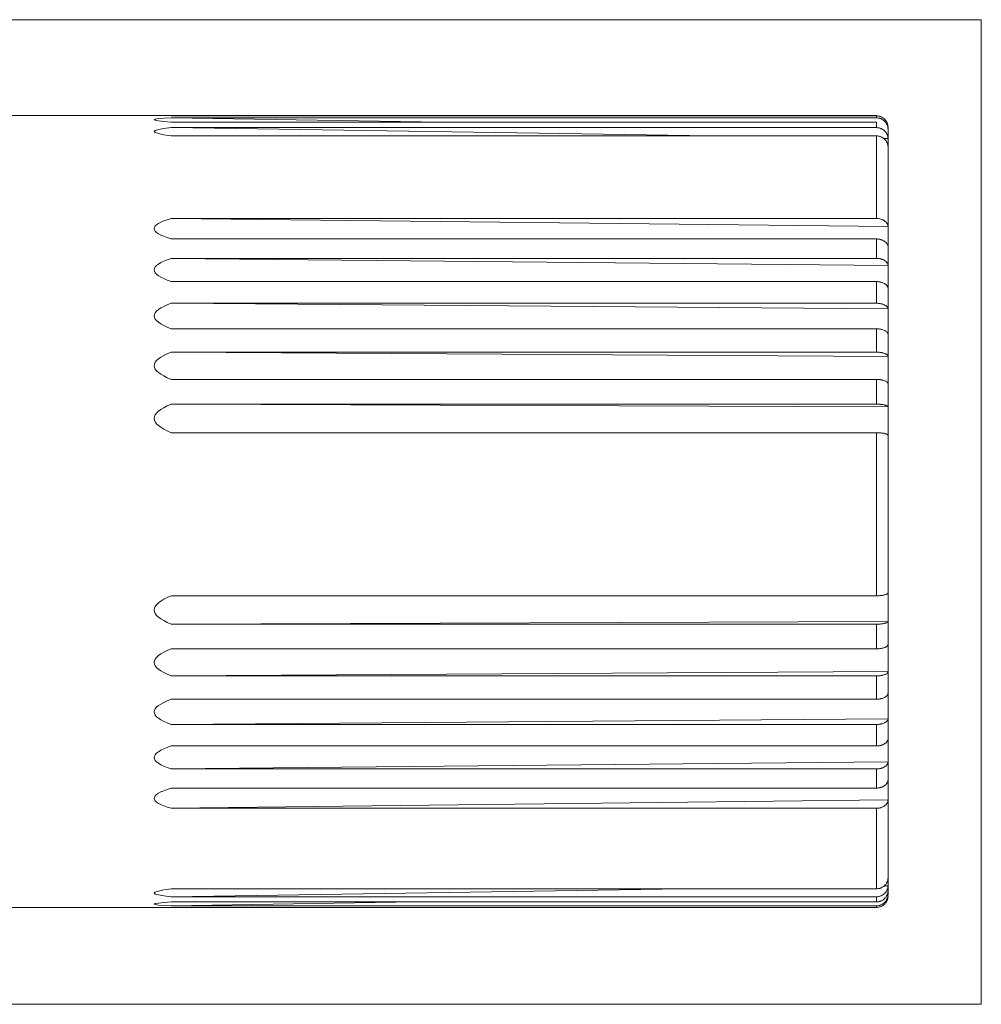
# Model space of a CAD drawing. Header units: millimetres. Extents: x 4 to 836, y 5 to 589.
# Tile 37 of 96: x 519 to 585, y 167 to 234. Entities that reach past the tile are written whole.
import ezdxf

# ---------------------------------------------------------------- set-up
doc = ezdxf.new("R2010")
doc.units = ezdxf.units.MM
doc.layers.add('1', color=7, linetype='Continuous', true_color=0xffffff)

msp = doc.modelspace()

# ---------------------------------------------------------------- linework, layer by layer
at = {"layer": '1', "color": 251, "linetype": 'Continuous', "lineweight": 18}
for p, q in [((584.912, 233.883), (453.895, 233.883)), ((584.912, 233.883), (584.912, 166.77)), ((453.895, 166.77), (584.912, 166.77))]:
    msp.add_line(p, q, dxfattribs=at)
at = {"layer": '1', "color": 27, "linetype": 'Continuous', "lineweight": 18}
for p, q in [((528.603, 227.359), (510.262, 227.359)), ((530.593, 227.332), (529.719, 227.346)), ((529.719, 227.346), (577.762, 227.346)), ((529.719, 227.332), (577.762, 227.332)), ((548.178, 226.905), (529.719, 227.197)), ((529.719, 227.197), (577.762, 227.197)), ((529.719, 226.905), (577.762, 226.905)), ((577.762, 226.525), (577.762, 226.905)), ((566.509, 225.96), (529.719, 226.525)), ((529.719, 226.525), (577.762, 226.525)), ((578.562, 226.558), (578.562, 226.278)), ((578.562, 226.278), (578.562, 225.493)), ((529.719, 225.96), (577.762, 225.96)), ((578.561, 225.775), (578.259, 225.78)), ((578.562, 225.493), (578.562, 219.078)), ((578.561, 219.777), (529.719, 220.336)), ((529.719, 220.336), (577.762, 220.336)), ((529.719, 218.936), (577.762, 218.936)), ((578.562, 219.078), (578.562, 216.344)), ((578.561, 217.137), (529.719, 217.614)), ((529.719, 217.614), (577.762, 217.614)), ((578.562, 216.344), (578.562, 213.3)), ((529.719, 216.029), (577.762, 216.029)), ((578.561, 214.169), (529.719, 214.555)), ((529.719, 214.555), (577.762, 214.555)), ((529.719, 212.816), (577.762, 212.816)), ((578.562, 213.3), (578.562, 210.003)), ((578.561, 210.933), (529.719, 211.221)), ((529.719, 211.221), (577.762, 211.221)), ((578.562, 210.003), (578.562, 206.519)), ((529.719, 209.361), (577.762, 209.361)), ((578.561, 207.491), (529.719, 207.675)), ((529.719, 207.675), (577.762, 207.675)), ((578.562, 206.519), (578.562, 193.843)), ((529.719, 205.731), (577.762, 205.731)), ((529.719, 194.617), (577.762, 194.617)), ((578.562, 193.843), (578.562, 190.375)), ((578.561, 192.874), (529.719, 192.68)), ((529.719, 192.68), (577.762, 192.68)), ((529.719, 191.001), (577.762, 191.001)), ((578.562, 190.375), (578.562, 187.101)), ((578.561, 189.45), (529.719, 189.152)), ((529.719, 189.152), (577.762, 189.152)), ((529.719, 187.568), (577.762, 187.568)), ((578.562, 187.101), (578.562, 184.085)), ((578.561, 186.238), (529.719, 185.843)), ((529.719, 185.843), (577.762, 185.843)), ((529.719, 184.383), (577.762, 184.383)), ((578.562, 184.085), (578.562, 181.385)), ((578.561, 183.301), (529.719, 182.815)), ((529.719, 182.815), (577.762, 182.815)), ((529.719, 181.509), (577.762, 181.509)), ((578.562, 181.385), (578.562, 175.124)), ((578.561, 180.696), (529.719, 180.13)), ((529.719, 180.13), (577.762, 180.13)), ((564.619, 174.64), (529.719, 174.102)), ((529.719, 174.64), (577.762, 174.64)), ((578.561, 174.855), (578.295, 174.851)), ((578.562, 175.124), (578.562, 174.389)), ((529.719, 174.102), (577.762, 174.102)), ((578.561, 174.257), (578.507, 174.256)), ((578.562, 174.159), (578.562, 174.159)), ((510.262, 173.359), (528.603, 173.359)), ((546.398, 173.746), (529.719, 173.482)), ((529.719, 173.746), (577.762, 173.746)), ((529.719, 173.482), (577.762, 173.482)), ((529.719, 173.371), (577.762, 173.371))]:
    msp.add_line(p, q, dxfattribs=at)
at = {"layer": '1', "color": 27, "linetype": 'Continuous', "lineweight": 13}
for p, q in [((577.762, 227.197), (577.762, 227.332)), ((577.762, 220.336), (577.762, 225.96)), ((577.762, 217.614), (577.762, 218.936)), ((577.762, 214.555), (577.762, 216.029)), ((577.762, 211.221), (577.762, 212.816)), ((577.762, 207.675), (577.762, 209.361)), ((577.762, 194.617), (577.762, 205.731)), ((577.762, 191.001), (577.762, 192.68)), ((577.762, 187.568), (577.762, 189.152)), ((577.762, 184.383), (577.762, 185.843)), ((577.762, 181.509), (577.762, 182.815)), ((577.762, 174.64), (577.762, 180.13)), ((577.762, 173.746), (577.762, 174.102)), ((577.762, 173.371), (577.762, 173.482))]:
    msp.add_line(p, q, dxfattribs=at)
at = {"layer": '1', "color": 27, "linetype": 'Continuous', "lineweight": 18}
for major_axis, ratio, start_param, end_param in [((1687.5, -26.999), 0.000112, 3.104549, 3.17864), ((1687.5, -26.71), 0.002337, 3.104584, 3.178675), ((1687.5, -25.902), 0.004516, 3.104616, 3.178707), ((1687.5, -19.293), 0.011193, 3.104675, 3.178766), ((1687.5, -16.477), 0.012675, 3.104671, 3.178762), ((1687.5, -13.339), 0.013911, 3.104657, 3.178748), ((1687.5, -9.942), 0.014876, 3.104635, 3.178726), ((1687.5, -6.35), 0.015551, 3.104606, 3.178697), ((1687.5, 6.716), 0.015497, 3.104485, 3.178576), ((1687.5, 10.291), 0.014792, 3.104457, 3.178548), ((1687.5, 13.666), 0.013799, 3.104435, 3.178526), ((1687.5, 16.774), 0.012538, 3.104423, 3.178514), ((1687.5, 19.555), 0.011032, 3.104419, 3.17851), ((1687.5, 26.006), 0.004302, 3.104481, 3.178572), ((1687.5, 26.763), 0.002116, 3.104514, 3.178605), ((1687.5, 26.999), 0.000112, 3.141589, 3.178636)]:
    msp.add_ellipse((2216.062, 200.359), major_axis=major_axis, ratio=ratio, start_param=start_param, end_param=end_param, dxfattribs=at)
for points, knots in [([(578.561, 226.551), (578.56, 226.603), (578.554, 226.654), (578.537, 226.729), (578.531, 226.754), (578.515, 226.803), (578.506, 226.828), (578.475, 226.899), (578.45, 226.944), (578.406, 227.007), (578.39, 227.028), (578.357, 227.068), (578.339, 227.086), (578.284, 227.14), (578.244, 227.173), (578.179, 227.215), (578.157, 227.228), (578.111, 227.252), (578.065, 227.274), (578.016, 227.291), (577.967, 227.306), (577.942, 227.312), (577.865, 227.327), (577.814, 227.332), (577.762, 227.332)], [0, 0, 0, 0, 0.125, 0.125, 0.1875, 0.1875, 0.25, 0.25, 0.375, 0.375, 0.4375, 0.4375, 0.5, 0.5, 0.625, 0.625, 0.6875, 0.6875, 0.75, 0.8125, 0.8125, 0.875, 0.875, 1, 1, 1, 1]), ([(578.561, 226.424), (578.56, 226.475), (578.554, 226.526), (578.537, 226.6), (578.531, 226.624), (578.515, 226.673), (578.506, 226.697), (578.475, 226.768), (578.45, 226.812), (578.406, 226.875), (578.39, 226.895), (578.357, 226.935), (578.339, 226.953), (578.284, 227.007), (578.244, 227.039), (578.179, 227.081), (578.157, 227.094), (578.111, 227.118), (578.065, 227.139), (578.016, 227.156), (577.967, 227.171), (577.942, 227.177), (577.865, 227.192), (577.814, 227.197), (577.762, 227.197)], [0, 0, 0, 0, 0.125, 0.125, 0.1875, 0.1875, 0.25, 0.25, 0.375, 0.375, 0.4375, 0.4375, 0.5, 0.5, 0.625, 0.625, 0.6875, 0.6875, 0.75, 0.8125, 0.8125, 0.875, 0.875, 1, 1, 1, 1]), ([(578.561, 225.775), (578.56, 225.825), (578.554, 225.874), (578.537, 225.946), (578.531, 225.97), (578.515, 226.017), (578.506, 226.04), (578.475, 226.109), (578.45, 226.152), (578.406, 226.213), (578.39, 226.232), (578.357, 226.27), (578.339, 226.289), (578.284, 226.34), (578.244, 226.371), (578.179, 226.412), (578.157, 226.425), (578.111, 226.448), (578.065, 226.469), (578.016, 226.485), (577.967, 226.499), (577.942, 226.505), (577.865, 226.52), (577.814, 226.525), (577.762, 226.525)], [0, 0, 0, 0, 0.125, 0.125, 0.1875, 0.1875, 0.25, 0.25, 0.375, 0.375, 0.4375, 0.4375, 0.5, 0.5, 0.625, 0.625, 0.6875, 0.6875, 0.75, 0.8125, 0.8125, 0.875, 0.875, 1, 1, 1, 1]), ([(578.561, 225.21), (578.56, 225.26), (578.554, 225.309), (578.537, 225.381), (578.531, 225.405), (578.515, 225.452), (578.506, 225.476), (578.475, 225.544), (578.45, 225.587), (578.406, 225.648), (578.39, 225.668), (578.357, 225.706), (578.339, 225.724), (578.284, 225.776), (578.244, 225.807), (578.179, 225.847), (578.157, 225.86), (578.111, 225.883), (578.065, 225.904), (578.016, 225.921), (577.967, 225.935), (577.942, 225.941), (577.865, 225.955), (577.814, 225.96), (577.762, 225.96)], [0, 0, 0, 0, 0.125, 0.125, 0.1875, 0.1875, 0.25, 0.25, 0.375, 0.375, 0.4375, 0.4375, 0.5, 0.5, 0.625, 0.625, 0.6875, 0.6875, 0.75, 0.8125, 0.8125, 0.875, 0.875, 1, 1, 1, 1]), ([(578.561, 219.777), (578.561, 219.796), (578.559, 219.814), (578.553, 219.851), (578.548, 219.87), (578.532, 219.924), (578.516, 219.958), (578.485, 220.009), (578.473, 220.026), (578.448, 220.058), (578.435, 220.074), (578.391, 220.119), (578.358, 220.147), (578.302, 220.186), (578.283, 220.198), (578.242, 220.221), (578.201, 220.243), (578.157, 220.262), (578.111, 220.279), (578.088, 220.287), (578.015, 220.308), (577.966, 220.318), (577.891, 220.329), (577.865, 220.331), (577.814, 220.335), (577.787, 220.336), (577.762, 220.336)], [0, 0, 0, 0, 0.0625, 0.0625, 0.125, 0.125, 0.25, 0.25, 0.3125, 0.3125, 0.375, 0.375, 0.5, 0.5, 0.5625, 0.5625, 0.625, 0.6875, 0.6875, 0.75, 0.75, 0.875, 0.875, 0.9375, 0.9375, 1, 1, 1, 1]), ([(578.561, 218.378), (578.561, 218.397), (578.559, 218.415), (578.553, 218.452), (578.548, 218.47), (578.532, 218.524), (578.516, 218.559), (578.485, 218.61), (578.473, 218.626), (578.448, 218.659), (578.435, 218.674), (578.391, 218.72), (578.358, 218.748), (578.302, 218.787), (578.283, 218.799), (578.242, 218.822), (578.201, 218.844), (578.157, 218.862), (578.111, 218.879), (578.088, 218.887), (578.015, 218.908), (577.966, 218.919), (577.891, 218.929), (577.865, 218.932), (577.814, 218.936), (577.787, 218.936), (577.762, 218.936)], [0, 0, 0, 0, 0.0625, 0.0625, 0.125, 0.125, 0.25, 0.25, 0.3125, 0.3125, 0.375, 0.375, 0.5, 0.5, 0.5625, 0.5625, 0.625, 0.6875, 0.6875, 0.75, 0.75, 0.875, 0.875, 0.9375, 0.9375, 1, 1, 1, 1]), ([(578.561, 217.137), (578.56, 217.168), (578.554, 217.2), (578.537, 217.245), (578.531, 217.261), (578.515, 217.291), (578.506, 217.306), (578.475, 217.349), (578.45, 217.376), (578.406, 217.415), (578.39, 217.428), (578.357, 217.452), (578.339, 217.463), (578.284, 217.496), (578.244, 217.516), (578.179, 217.542), (578.157, 217.55), (578.111, 217.565), (578.065, 217.578), (578.016, 217.588), (577.967, 217.597), (577.942, 217.601), (577.865, 217.61), (577.814, 217.614), (577.762, 217.614)], [0, 0, 0, 0, 0.125, 0.125, 0.1875, 0.1875, 0.25, 0.25, 0.375, 0.375, 0.4375, 0.4375, 0.5, 0.5, 0.625, 0.625, 0.6875, 0.6875, 0.75, 0.8125, 0.8125, 0.875, 0.875, 1, 1, 1, 1]), ([(578.561, 215.552), (578.56, 215.584), (578.554, 215.615), (578.537, 215.661), (578.531, 215.676), (578.515, 215.706), (578.506, 215.721), (578.475, 215.764), (578.45, 215.792), (578.406, 215.83), (578.39, 215.843), (578.357, 215.867), (578.339, 215.879), (578.284, 215.912), (578.244, 215.931), (578.179, 215.957), (578.157, 215.965), (578.111, 215.98), (578.065, 215.993), (578.016, 216.004), (577.967, 216.013), (577.942, 216.017), (577.865, 216.026), (577.814, 216.029), (577.762, 216.029)], [0, 0, 0, 0, 0.125, 0.125, 0.1875, 0.1875, 0.25, 0.25, 0.375, 0.375, 0.4375, 0.4375, 0.5, 0.5, 0.625, 0.625, 0.6875, 0.6875, 0.75, 0.8125, 0.8125, 0.875, 0.875, 1, 1, 1, 1]), ([(578.561, 214.169), (578.56, 214.195), (578.554, 214.22), (578.537, 214.257), (578.531, 214.27), (578.515, 214.294), (578.506, 214.306), (578.475, 214.341), (578.45, 214.363), (578.406, 214.395), (578.39, 214.405), (578.357, 214.425), (578.339, 214.434), (578.284, 214.461), (578.244, 214.476), (578.179, 214.497), (578.157, 214.504), (578.111, 214.516), (578.065, 214.527), (578.016, 214.535), (577.967, 214.542), (577.942, 214.545), (577.865, 214.553), (577.814, 214.555), (577.762, 214.555)], [0, 0, 0, 0, 0.125, 0.125, 0.1875, 0.1875, 0.25, 0.25, 0.375, 0.375, 0.4375, 0.4375, 0.5, 0.5, 0.625, 0.625, 0.6875, 0.6875, 0.75, 0.8125, 0.8125, 0.875, 0.875, 1, 1, 1, 1]), ([(578.561, 212.43), (578.56, 212.456), (578.554, 212.481), (578.537, 212.518), (578.531, 212.531), (578.515, 212.555), (578.506, 212.567), (578.475, 212.602), (578.45, 212.624), (578.406, 212.656), (578.39, 212.666), (578.357, 212.686), (578.339, 212.695), (578.284, 212.722), (578.244, 212.737), (578.179, 212.758), (578.157, 212.765), (578.111, 212.777), (578.065, 212.788), (578.016, 212.796), (577.967, 212.803), (577.942, 212.806), (577.865, 212.814), (577.814, 212.816), (577.762, 212.816)], [0, 0, 0, 0, 0.125, 0.125, 0.1875, 0.1875, 0.25, 0.25, 0.375, 0.375, 0.4375, 0.4375, 0.5, 0.5, 0.625, 0.625, 0.6875, 0.6875, 0.75, 0.8125, 0.8125, 0.875, 0.875, 1, 1, 1, 1]), ([(578.561, 210.933), (578.56, 210.952), (578.554, 210.971), (578.537, 210.999), (578.531, 211.008), (578.515, 211.026), (578.506, 211.035), (578.475, 211.061), (578.45, 211.078), (578.406, 211.101), (578.39, 211.109), (578.357, 211.123), (578.339, 211.13), (578.284, 211.15), (578.244, 211.162), (578.179, 211.178), (578.157, 211.183), (578.111, 211.192), (578.065, 211.199), (578.016, 211.206), (577.967, 211.211), (577.942, 211.214), (577.865, 211.219), (577.814, 211.221), (577.762, 211.221)], [0, 0, 0, 0, 0.125, 0.125, 0.1875, 0.1875, 0.25, 0.25, 0.375, 0.375, 0.4375, 0.4375, 0.5, 0.5, 0.625, 0.625, 0.6875, 0.6875, 0.75, 0.8125, 0.8125, 0.875, 0.875, 1, 1, 1, 1]), ([(578.561, 209.074), (578.56, 209.093), (578.554, 209.112), (578.537, 209.139), (578.531, 209.148), (578.515, 209.167), (578.506, 209.176), (578.475, 209.202), (578.45, 209.218), (578.406, 209.242), (578.39, 209.249), (578.357, 209.264), (578.339, 209.271), (578.284, 209.291), (578.244, 209.303), (578.179, 209.318), (578.157, 209.323), (578.111, 209.332), (578.065, 209.34), (578.016, 209.346), (577.967, 209.352), (577.942, 209.354), (577.865, 209.36), (577.814, 209.361), (577.762, 209.361)], [0, 0, 0, 0, 0.125, 0.125, 0.1875, 0.1875, 0.25, 0.25, 0.375, 0.375, 0.4375, 0.4375, 0.5, 0.5, 0.625, 0.625, 0.6875, 0.6875, 0.75, 0.8125, 0.8125, 0.875, 0.875, 1, 1, 1, 1]), ([(578.561, 207.491), (578.56, 207.504), (578.554, 207.516), (578.537, 207.533), (578.531, 207.539), (578.515, 207.551), (578.506, 207.556), (578.475, 207.573), (578.45, 207.584), (578.406, 207.599), (578.39, 207.603), (578.357, 207.613), (578.339, 207.617), (578.284, 207.63), (578.244, 207.637), (578.179, 207.647), (578.157, 207.651), (578.111, 207.656), (578.065, 207.661), (578.016, 207.665), (577.967, 207.669), (577.942, 207.67), (577.865, 207.674), (577.814, 207.675), (577.762, 207.675)], [0, 0, 0, 0, 0.125, 0.125, 0.1875, 0.1875, 0.25, 0.25, 0.375, 0.375, 0.4375, 0.4375, 0.5, 0.5, 0.625, 0.625, 0.6875, 0.6875, 0.75, 0.8125, 0.8125, 0.875, 0.875, 1, 1, 1, 1]), ([(578.561, 205.547), (578.56, 205.56), (578.554, 205.572), (578.537, 205.589), (578.531, 205.595), (578.515, 205.607), (578.506, 205.612), (578.475, 205.629), (578.45, 205.64), (578.406, 205.655), (578.39, 205.659), (578.357, 205.669), (578.339, 205.673), (578.284, 205.686), (578.244, 205.694), (578.179, 205.704), (578.157, 205.707), (578.111, 205.712), (578.065, 205.717), (578.016, 205.721), (577.967, 205.725), (577.942, 205.726), (577.865, 205.73), (577.814, 205.731), (577.762, 205.731)], [0, 0, 0, 0, 0.125, 0.125, 0.1875, 0.1875, 0.25, 0.25, 0.375, 0.375, 0.4375, 0.4375, 0.5, 0.5, 0.625, 0.625, 0.6875, 0.6875, 0.75, 0.8125, 0.8125, 0.875, 0.875, 1, 1, 1, 1]), ([(578.561, 194.812), (578.56, 194.799), (578.554, 194.786), (578.537, 194.767), (578.531, 194.761), (578.515, 194.749), (578.506, 194.743), (578.475, 194.725), (578.45, 194.714), (578.406, 194.698), (578.39, 194.693), (578.357, 194.683), (578.339, 194.678), (578.284, 194.665), (578.244, 194.657), (578.179, 194.646), (578.157, 194.643), (578.111, 194.637), (578.065, 194.632), (578.016, 194.627), (577.967, 194.624), (577.942, 194.622), (577.865, 194.618), (577.814, 194.617), (577.762, 194.617)], [0, 0, 0, 0, 0.125, 0.125, 0.1875, 0.1875, 0.25, 0.25, 0.375, 0.375, 0.4375, 0.4375, 0.5, 0.5, 0.625, 0.625, 0.6875, 0.6875, 0.75, 0.8125, 0.8125, 0.875, 0.875, 1, 1, 1, 1]), ([(578.561, 192.874), (578.56, 192.861), (578.554, 192.849), (578.537, 192.83), (578.531, 192.824), (578.515, 192.812), (578.506, 192.806), (578.475, 192.788), (578.45, 192.777), (578.406, 192.761), (578.39, 192.756), (578.357, 192.746), (578.339, 192.741), (578.284, 192.728), (578.244, 192.72), (578.179, 192.709), (578.157, 192.706), (578.111, 192.7), (578.065, 192.695), (578.016, 192.69), (577.967, 192.687), (577.942, 192.685), (577.865, 192.681), (577.814, 192.68), (577.762, 192.68)], [0, 0, 0, 0, 0.125, 0.125, 0.1875, 0.1875, 0.25, 0.25, 0.375, 0.375, 0.4375, 0.4375, 0.5, 0.5, 0.625, 0.625, 0.6875, 0.6875, 0.75, 0.8125, 0.8125, 0.875, 0.875, 1, 1, 1, 1]), ([(578.561, 191.299), (578.56, 191.279), (578.554, 191.26), (578.537, 191.231), (578.531, 191.222), (578.515, 191.203), (578.506, 191.194), (578.475, 191.167), (578.45, 191.15), (578.406, 191.125), (578.39, 191.117), (578.357, 191.102), (578.339, 191.095), (578.284, 191.075), (578.244, 191.062), (578.179, 191.046), (578.157, 191.041), (578.111, 191.032), (578.065, 191.024), (578.016, 191.017), (577.967, 191.011), (577.942, 191.009), (577.865, 191.003), (577.814, 191.001), (577.762, 191.001)], [0, 0, 0, 0, 0.125, 0.125, 0.1875, 0.1875, 0.25, 0.25, 0.375, 0.375, 0.4375, 0.4375, 0.5, 0.5, 0.625, 0.625, 0.6875, 0.6875, 0.75, 0.8125, 0.8125, 0.875, 0.875, 1, 1, 1, 1]), ([(578.561, 189.45), (578.56, 189.43), (578.554, 189.411), (578.537, 189.382), (578.531, 189.373), (578.515, 189.354), (578.506, 189.345), (578.475, 189.318), (578.45, 189.3), (578.406, 189.276), (578.39, 189.268), (578.357, 189.253), (578.339, 189.246), (578.284, 189.225), (578.244, 189.213), (578.179, 189.197), (578.157, 189.192), (578.111, 189.183), (578.065, 189.174), (578.016, 189.168), (577.967, 189.162), (577.942, 189.16), (577.865, 189.154), (577.814, 189.152), (577.762, 189.152)], [0, 0, 0, 0, 0.125, 0.125, 0.1875, 0.1875, 0.25, 0.25, 0.375, 0.375, 0.4375, 0.4375, 0.5, 0.5, 0.625, 0.625, 0.6875, 0.6875, 0.75, 0.8125, 0.8125, 0.875, 0.875, 1, 1, 1, 1]), ([(578.561, 187.963), (578.56, 187.937), (578.554, 187.911), (578.537, 187.873), (578.531, 187.86), (578.515, 187.835), (578.506, 187.823), (578.475, 187.787), (578.45, 187.764), (578.406, 187.732), (578.39, 187.722), (578.357, 187.702), (578.339, 187.692), (578.284, 187.665), (578.244, 187.649), (578.179, 187.627), (578.157, 187.62), (578.111, 187.608), (578.065, 187.597), (578.016, 187.588), (577.967, 187.581), (577.942, 187.578), (577.865, 187.57), (577.814, 187.568), (577.762, 187.568)], [0, 0, 0, 0, 0.125, 0.125, 0.1875, 0.1875, 0.25, 0.25, 0.375, 0.375, 0.4375, 0.4375, 0.5, 0.5, 0.625, 0.625, 0.6875, 0.6875, 0.75, 0.8125, 0.8125, 0.875, 0.875, 1, 1, 1, 1]), ([(578.561, 186.238), (578.56, 186.212), (578.554, 186.186), (578.537, 186.148), (578.531, 186.135), (578.515, 186.11), (578.506, 186.098), (578.475, 186.062), (578.45, 186.039), (578.406, 186.007), (578.39, 185.997), (578.357, 185.977), (578.339, 185.967), (578.284, 185.94), (578.244, 185.923), (578.179, 185.902), (578.157, 185.895), (578.111, 185.883), (578.065, 185.872), (578.016, 185.863), (577.967, 185.856), (577.942, 185.853), (577.865, 185.845), (577.814, 185.843), (577.762, 185.843)], [0, 0, 0, 0, 0.125, 0.125, 0.1875, 0.1875, 0.25, 0.25, 0.375, 0.375, 0.4375, 0.4375, 0.5, 0.5, 0.625, 0.625, 0.6875, 0.6875, 0.75, 0.8125, 0.8125, 0.875, 0.875, 1, 1, 1, 1]), ([(578.561, 184.868), (578.56, 184.836), (578.554, 184.804), (578.537, 184.758), (578.531, 184.742), (578.515, 184.712), (578.506, 184.696), (578.475, 184.652), (578.45, 184.624), (578.406, 184.585), (578.39, 184.572), (578.357, 184.547), (578.339, 184.536), (578.284, 184.502), (578.244, 184.482), (578.179, 184.456), (578.157, 184.447), (578.111, 184.433), (578.065, 184.419), (578.016, 184.408), (577.967, 184.399), (577.942, 184.395), (577.865, 184.386), (577.814, 184.383), (577.762, 184.383)], [0, 0, 0, 0, 0.125, 0.125, 0.1875, 0.1875, 0.25, 0.25, 0.375, 0.375, 0.4375, 0.4375, 0.5, 0.5, 0.625, 0.625, 0.6875, 0.6875, 0.75, 0.8125, 0.8125, 0.875, 0.875, 1, 1, 1, 1]), ([(578.561, 183.301), (578.56, 183.269), (578.554, 183.237), (578.537, 183.19), (578.531, 183.175), (578.515, 183.144), (578.506, 183.129), (578.475, 183.085), (578.45, 183.057), (578.406, 183.018), (578.39, 183.005), (578.357, 182.98), (578.339, 182.968), (578.284, 182.935), (578.244, 182.915), (578.179, 182.888), (578.157, 182.88), (578.111, 182.865), (578.065, 182.852), (578.016, 182.841), (577.967, 182.832), (577.942, 182.828), (577.865, 182.819), (577.814, 182.815), (577.762, 182.815)], [0, 0, 0, 0, 0.125, 0.125, 0.1875, 0.1875, 0.25, 0.25, 0.375, 0.375, 0.4375, 0.4375, 0.5, 0.5, 0.625, 0.625, 0.6875, 0.6875, 0.75, 0.8125, 0.8125, 0.875, 0.875, 1, 1, 1, 1]), ([(578.561, 182.075), (578.56, 182.037), (578.554, 182), (578.537, 181.946), (578.531, 181.928), (578.515, 181.892), (578.506, 181.875), (578.475, 181.823), (578.45, 181.791), (578.406, 181.745), (578.39, 181.73), (578.357, 181.701), (578.339, 181.687), (578.284, 181.648), (578.244, 181.625), (578.179, 181.594), (578.157, 181.584), (578.111, 181.567), (578.065, 181.551), (578.016, 181.539), (577.967, 181.528), (577.942, 181.524), (577.865, 181.513), (577.814, 181.509), (577.762, 181.509)], [0, 0, 0, 0, 0.125, 0.125, 0.1875, 0.1875, 0.25, 0.25, 0.375, 0.375, 0.4375, 0.4375, 0.5, 0.5, 0.625, 0.625, 0.6875, 0.6875, 0.75, 0.8125, 0.8125, 0.875, 0.875, 1, 1, 1, 1]), ([(578.561, 180.696), (578.56, 180.658), (578.554, 180.621), (578.537, 180.567), (578.531, 180.549), (578.515, 180.513), (578.506, 180.495), (578.475, 180.444), (578.45, 180.411), (578.406, 180.365), (578.39, 180.35), (578.357, 180.322), (578.339, 180.308), (578.284, 180.269), (578.244, 180.246), (578.179, 180.215), (578.157, 180.205), (578.111, 180.188), (578.065, 180.172), (578.016, 180.16), (577.967, 180.149), (577.942, 180.144), (577.865, 180.133), (577.814, 180.13), (577.762, 180.13)], [0, 0, 0, 0, 0.125, 0.125, 0.1875, 0.1875, 0.25, 0.25, 0.375, 0.375, 0.4375, 0.4375, 0.5, 0.5, 0.625, 0.625, 0.6875, 0.6875, 0.75, 0.8125, 0.8125, 0.875, 0.875, 1, 1, 1, 1]), ([(578.561, 175.393), (578.56, 175.343), (578.554, 175.293), (578.537, 175.221), (578.531, 175.197), (578.515, 175.15), (578.506, 175.126), (578.475, 175.058), (578.45, 175.015), (578.406, 174.953), (578.39, 174.934), (578.357, 174.895), (578.339, 174.877), (578.284, 174.825), (578.244, 174.794), (578.179, 174.753), (578.157, 174.74), (578.111, 174.717), (578.065, 174.696), (578.016, 174.68), (577.967, 174.665), (577.942, 174.659), (577.865, 174.645), (577.814, 174.64), (577.762, 174.64)], [0, 0, 0, 0, 0.125, 0.125, 0.1875, 0.1875, 0.25, 0.25, 0.375, 0.375, 0.4375, 0.4375, 0.5, 0.5, 0.625, 0.625, 0.6875, 0.6875, 0.75, 0.8125, 0.8125, 0.875, 0.875, 1, 1, 1, 1]), ([(578.561, 174.855), (578.56, 174.805), (578.554, 174.756), (578.537, 174.683), (578.531, 174.659), (578.515, 174.612), (578.506, 174.588), (578.475, 174.52), (578.45, 174.477), (578.406, 174.416), (578.39, 174.396), (578.357, 174.357), (578.339, 174.339), (578.284, 174.287), (578.244, 174.256), (578.179, 174.215), (578.157, 174.202), (578.111, 174.179), (578.065, 174.158), (578.016, 174.142), (577.967, 174.128), (577.942, 174.122), (577.865, 174.107), (577.814, 174.102), (577.762, 174.102)], [0, 0, 0, 0, 0.125, 0.125, 0.1875, 0.1875, 0.25, 0.25, 0.375, 0.375, 0.4375, 0.4375, 0.5, 0.5, 0.625, 0.625, 0.6875, 0.6875, 0.75, 0.8125, 0.8125, 0.875, 0.875, 1, 1, 1, 1]), ([(578.561, 174.521), (578.56, 174.47), (578.554, 174.419), (578.537, 174.344), (578.531, 174.32), (578.515, 174.271), (578.506, 174.247), (578.475, 174.176), (578.45, 174.132), (578.406, 174.069), (578.39, 174.048), (578.357, 174.009), (578.339, 173.99), (578.284, 173.937), (578.244, 173.905), (578.179, 173.863), (578.157, 173.85), (578.111, 173.826), (578.065, 173.804), (578.016, 173.787), (577.967, 173.773), (577.942, 173.766), (577.865, 173.751), (577.814, 173.746), (577.762, 173.746)], [0, 0, 0, 0, 0.125, 0.125, 0.1875, 0.1875, 0.25, 0.25, 0.375, 0.375, 0.4375, 0.4375, 0.5, 0.5, 0.625, 0.625, 0.6875, 0.6875, 0.75, 0.8125, 0.8125, 0.875, 0.875, 1, 1, 1, 1]), ([(578.561, 174.257), (578.56, 174.205), (578.554, 174.154), (578.537, 174.08), (578.531, 174.055), (578.515, 174.007), (578.506, 173.982), (578.475, 173.912), (578.45, 173.867), (578.406, 173.804), (578.39, 173.784), (578.357, 173.745), (578.339, 173.726), (578.284, 173.672), (578.244, 173.64), (578.179, 173.598), (578.157, 173.585), (578.111, 173.561), (578.065, 173.54), (578.016, 173.523), (577.967, 173.508), (577.942, 173.502), (577.865, 173.487), (577.814, 173.482), (577.762, 173.482)], [0, 0, 0, 0, 0.125, 0.125, 0.1875, 0.1875, 0.25, 0.25, 0.375, 0.375, 0.4375, 0.4375, 0.5, 0.5, 0.625, 0.625, 0.6875, 0.6875, 0.75, 0.8125, 0.8125, 0.875, 0.875, 1, 1, 1, 1]), ([(578.561, 174.152), (578.56, 174.1), (578.554, 174.049), (578.537, 173.974), (578.531, 173.949), (578.515, 173.9), (578.506, 173.876), (578.475, 173.805), (578.45, 173.76), (578.406, 173.696), (578.39, 173.676), (578.357, 173.636), (578.339, 173.617), (578.284, 173.563), (578.244, 173.531), (578.179, 173.488), (578.157, 173.475), (578.111, 173.451), (578.065, 173.429), (578.016, 173.412), (577.967, 173.397), (577.942, 173.391), (577.865, 173.376), (577.814, 173.371), (577.762, 173.371)], [0, 0, 0, 0, 0.125, 0.125, 0.1875, 0.1875, 0.25, 0.25, 0.375, 0.375, 0.4375, 0.4375, 0.5, 0.5, 0.625, 0.625, 0.6875, 0.6875, 0.75, 0.8125, 0.8125, 0.875, 0.875, 1, 1, 1, 1])]:
    msp.add_open_spline(points, degree=3, knots=knots, dxfattribs=at)
for points in [[(578.562, 226.558), (578.562, 226.556), (578.562, 226.553), (578.561, 226.551)], [(578.561, 226.424), (578.562, 226.375), (578.562, 226.326), (578.562, 226.278)], [(578.562, 226.278), (578.562, 226.229), (578.562, 226.18), (578.561, 226.131)], [(578.561, 225.775), (578.562, 225.681), (578.562, 225.587), (578.562, 225.493)], [(578.562, 225.493), (578.562, 225.399), (578.562, 225.304), (578.561, 225.21)], [(578.561, 219.777), (578.562, 219.544), (578.562, 219.311), (578.562, 219.078)], [(578.562, 219.078), (578.562, 218.845), (578.562, 218.611), (578.561, 218.378)], [(578.561, 217.137), (578.562, 216.873), (578.562, 216.609), (578.562, 216.344)], [(578.562, 216.344), (578.562, 216.08), (578.562, 215.816), (578.561, 215.552)], [(578.561, 214.169), (578.562, 213.88), (578.562, 213.59), (578.562, 213.3)], [(578.562, 213.3), (578.562, 213.01), (578.562, 212.72), (578.561, 212.43)], [(578.561, 210.933), (578.562, 210.623), (578.562, 210.313), (578.562, 210.003)], [(578.562, 210.003), (578.562, 209.694), (578.562, 209.384), (578.561, 209.074)], [(578.561, 207.491), (578.562, 207.167), (578.562, 206.843), (578.562, 206.519)], [(578.562, 206.519), (578.562, 206.195), (578.562, 205.871), (578.561, 205.547)], [(578.561, 194.812), (578.562, 194.489), (578.562, 194.166), (578.562, 193.843)], [(578.562, 193.843), (578.562, 193.52), (578.562, 193.197), (578.561, 192.874)], [(578.561, 191.299), (578.562, 190.991), (578.562, 190.683), (578.562, 190.375)], [(578.562, 190.375), (578.562, 190.066), (578.562, 189.758), (578.561, 189.45)], [(578.561, 187.963), (578.562, 187.676), (578.562, 187.388), (578.562, 187.101)], [(578.562, 187.101), (578.562, 186.813), (578.562, 186.526), (578.561, 186.238)], [(578.561, 184.868), (578.562, 184.607), (578.562, 184.346), (578.562, 184.085)], [(578.562, 184.085), (578.562, 183.823), (578.562, 183.562), (578.561, 183.301)], [(578.561, 182.075), (578.562, 181.845), (578.562, 181.615), (578.562, 181.385)], [(578.562, 181.385), (578.562, 181.155), (578.562, 180.926), (578.561, 180.696)], [(578.561, 175.393), (578.562, 175.303), (578.562, 175.213), (578.562, 175.124)], [(578.562, 175.124), (578.562, 175.034), (578.562, 174.944), (578.561, 174.855)], [(578.561, 174.521), (578.562, 174.477), (578.562, 174.433), (578.562, 174.389)], [(578.562, 174.389), (578.562, 174.345), (578.562, 174.301), (578.561, 174.257)]]:
    msp.add_open_spline(points, degree=3, dxfattribs=at)

doc.saveas('drawing.dxf')
